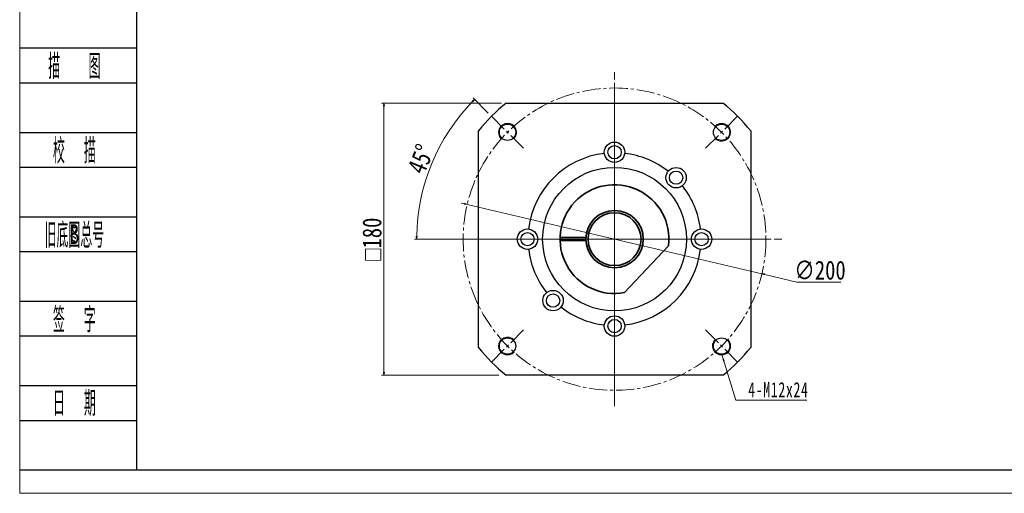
# Model space of a CAD drawing. Header units: millimetres. Extents: x -47 to 1256, y -34 to 883.
# Tile 1 of 8: x -41 to 610, y -34 to 279. Entities that reach past the tile are written whole.
import ezdxf
from ezdxf.enums import TextEntityAlignment as Align

# ---------------------------------------------------------------- set-up
doc = ezdxf.new("R2010")
doc.units = ezdxf.units.MM
doc.linetypes.add('点画线', pattern=[18, 12, -2, 2, -2])
doc.layers.add('2细线层', color=4, linetype='Continuous')
doc.layers.add('6文字层', color=3, linetype='Continuous')
for name, color, linetype, lineweight in [('中心线层', 1, '点画线', 18), ('图框_外框线', 7, 'Continuous', 18), ('尺寸线层', 3, 'Continuous', 18), ('粗实线层', 7, 'Continuous', 35), ('细实线层', 7, 'Continuous', 18)]:
    doc.layers.add(name, color=color, linetype=linetype, lineweight=lineweight)
doc.styles.add('PC_TEXTSTYLE', font='ISOCP.SHX', dxfattribs={"width": 0.707, "bigfont": 'GBCBIG.SHX'})
doc.styles.get("Standard").update_dxf_attribs({"font": 'SimSun.ttf'})
doc.styles.add('宋体', font='SimSun.ttf', dxfattribs={"width": 0.8})
doc.styles.add('标准', font='txt', dxfattribs={"width": 0.667})
doc.dimstyles.new('A水平标注$0', dxfattribs={"dimtxt": 3.5, "dimasz": 2, "dimexe": 1.5, "dimexo": 3, "dimgap": 1.1, "dimtad": 1, "dimtoh": 1, "dimdec": 4, "dimdsep": 46, "dimtxsty": '宋体', "dimblk": 'OPEN', "dimcen": 3, "dimclrd": 3, "dimclre": 3, "dimclrt": 6, "dimadec": 0, "dimazin": 0, "dimtm": 1e-09, "dimtfac": 1, "dimtdec": 4, "dimtix": 1, "dimtmove": 0, "dimatfit": 3, "dimldrblk": 'OPEN', "dimfxl": 0, "dimlwd": 13, "dimlwe": 13, "dimarcsym": 0})

# ---------------------------------------------------------------- blocks, each defined once
blk = doc.blocks.new('_Open')
at = {"color": 0, "linetype": 'ByBlock', "lineweight": -2}
for p, q in [((-1, 0.17), (0, 0)), ((-1, -0.17), (0, 0)), ((0, 0), (-1, 0))]:
    blk.add_line(p, q, dxfattribs=at)
blk = doc.blocks.new('*D29')
at = {"layer": 'Defpoints', "color": 0, "transparency": 16777216}
for p in [(280.5, 224.14), (199.69, 44.14), (278.68, 44.14)]:
    blk.add_point(p, dxfattribs=at)
at = {"layer": '尺寸线层', "color": 3, "lineweight": 13, "transparency": 16777216}
for p, q in [((277.5, 224.14), (198.19, 224.14)), ((199.69, 222.14), (199.69, 46.14)), ((275.68, 44.14), (198.19, 44.14))]:
    blk.add_line(p, q, dxfattribs=at)
at = {"layer": '尺寸线层', "color": 3, "lineweight": 13, "transparency": 16777216, "xscale": 2, "yscale": 2, "zscale": 2}
for p, rotation in [((199.69, 224.14), 90), ((199.69, 44.14), 270)]:
    blk.add_blockref('_Open', p, dxfattribs=dict(at, rotation=rotation))
at = {"layer": '尺寸线层', "color": 6, "transparency": 16777216, "insert": (191.88, 134.14), "char_height": 12.5, "attachment_point": 5, "rotation": 90, "style": '宋体'}
blk.add_mtext('{\\famgdt|b0|i0|c0|p0;o}{180}', dxfattribs=at)
blk = doc.blocks.new('*X5')
at = {"layer": '尺寸线层', "linetype": 'Continuous'}
blk.add_hatch(color=0, dxfattribs=at).paths.add_polyline_path([(-12.38, 30.25), (-10.53, 26.1), (-11.61, 25.78)], flags=0)
at = {"layer": '尺寸线层', "color": 0, "linetype": 'Continuous'}
blk.add_line((-12.38, 30.25), (-3.23, 0), dxfattribs=at)
at = {"layer": '尺寸线层', "color": 0}
for p, q in [((-3.23, 0), (0, 0)), ((0, 0), (43.64, 0)), ((0, 0), (0, 0))]:
    blk.add_line(p, q, dxfattribs=at)
at = {"layer": '尺寸线层', "color": 0, "insert": (5, 2), "char_height": 10, "width": 77.271, "attachment_point": 7, "line_spacing_factor": 1.15057, "style": '标准'}
blk.add_mtext('\\T1.1;4-M12x24', dxfattribs=at)
blk = doc.blocks.new('*D30')
at = {"layer": 'Defpoints', "color": 0, "transparency": 16777216}
for p in [(254.76, 157.06), (449.43, 111.22)]:
    blk.add_point(p, dxfattribs=at)
at = {"layer": '尺寸线层', "color": 3, "lineweight": 13, "transparency": 16777216}
for p, q in [((252.81, 157.52), (250.86, 157.98)), ((254.76, 157.06), (449.43, 111.22)), ((472.62, 105.77), (451.38, 110.77)), ((501.55, 105.77), (472.62, 105.77))]:
    blk.add_line(p, q, dxfattribs=at)
at = {"layer": '尺寸线层', "color": 3, "lineweight": 13, "transparency": 16777216, "xscale": 2, "yscale": 2, "zscale": 2}
for p, rotation in [((254.76, 157.06), 346.7506677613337), ((449.43, 111.22), 166.7506677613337)]:
    blk.add_blockref('_Open', p, dxfattribs=dict(at, rotation=rotation))
at = {"layer": '尺寸线层', "color": 6, "transparency": 16777216, "insert": (487.83, 113.52), "char_height": 12.5, "attachment_point": 5, "style": '宋体'}
blk.add_mtext('∅200', dxfattribs=at)
blk = doc.blocks.new('*D31')
at = {"layer": 'Defpoints', "color": 0, "transparency": 16777216}
for p in [(270.78, 215.46), (238.86, 199.52), (292.2, 194.04), (249.09, 134.14), (455.09, 134.14)]:
    blk.add_point(p, dxfattribs=at)
at = {"layer": '尺寸线层', "color": 3, "lineweight": 13, "transparency": 16777216}
for p, q in [((268.65, 217.58), (258.58, 227.66)), ((246.09, 134.14), (219.84, 134.14))]:
    blk.add_line(p, q, dxfattribs=at)
blk.add_arc((352.09, 134.14), 130.75, 135.87643, 179.12357, dxfattribs=at)
at = {"layer": '尺寸线层', "color": 3, "lineweight": 13, "transparency": 16777216, "xscale": 2, "yscale": 2, "zscale": 2}
for p, rotation in [((259.64, 226.6), 45.43821443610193), ((221.34, 134.14), 269.5617850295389)]:
    blk.add_blockref('_Open', p, dxfattribs=dict(at, rotation=rotation))
at = {"layer": '尺寸线层', "color": 6, "transparency": 16777216, "insert": (224.14, 187.15), "char_height": 12.5, "attachment_point": 5, "rotation": 67.5, "style": '宋体'}
blk.add_mtext('45°', dxfattribs=at)

msp = doc.modelspace()

# ---------------------------------------------------------------- linework, layer by layer
for points in [[(280.50418, 224.14371), (423.68239, 224.14371)], [(262.09328, 62.55461), (262.09328, 205.73281)], [(442.09328, 205.73281), (442.09328, 62.5546)], [(423.68239, 44.14371), (280.50418, 44.14371)]]:
    msp.add_lwpolyline(points)
for centre, radius in [((281.38261, 204.85439), 5.4), ((422.80396, 204.85439), 5.4), ((352.09328, 191.64371), 6.75), ((352.09328, 191.64371), 4.4), ((352.09328, 134.14371), 47.5), ((392.75192, 174.80235), 6.75), ((392.75192, 174.80235), 4.4), ((294.59328, 134.14371), 6.75), ((294.59328, 134.14371), 4.4), ((409.59328, 134.14371), 6.75), ((409.59328, 134.14371), 4.4), ((311.43464, 93.48507), 6.75), ((311.43464, 93.48507), 4.4), ((352.09328, 76.64371), 6.75), ((352.09328, 76.64371), 4.4), ((281.3826, 63.43303), 5.4), ((422.80396, 63.43303), 5.4)]:
    msp.add_circle(centre, radius)
for radius, start, end in [(115, 128.49994937, 141.50004956), (115, 38.49994937, 51.50004956), (57.15, 96.74140308, 173.25859692), (57.15, 51.74140308, 83.25859692), (57.15, 6.74140308, 38.25859692), (57.15, 186.74140308, 218.25859692), (57.15, 276.74140308, 353.25859692), (57.15, 231.74140308, 263.25859692), (115, 218.49994937, 231.50004956), (115, 308.49994937, 321.50004959)]:
    msp.add_arc((352.09328, 134.14371), radius, start, end)
at = {"layer": '2细线层'}
for p, q in [((-40.66343, 260.61749), (36.23428, 260.61749)), ((-40.66343, 237.62531), (36.23428, 237.62531)), ((-40.66343, 204.77933), (36.23428, 204.77933)), ((-40.66343, 181.78714), (36.23428, 181.78714)), ((-40.66343, 148.94117), (36.23428, 148.94117)), ((-40.66343, 125.94898), (36.23428, 125.94898)), ((-40.66343, 93.10301), (36.23428, 93.10301)), ((-40.66343, 70.11082), (36.23428, 70.11082)), ((-40.66343, 37.26484), (36.23428, 37.26484)), ((-40.66343, 14.27266), (36.23428, 14.27266)), ((-40.66343, -18.57332), (36.23428, -18.57332))]:
    msp.add_line(p, q, dxfattribs=at)
at = {"layer": '中心线层'}
for p, q in [((352.09328, 23.64371), (352.09328, 244.64371)), ((352.09328, 31.14371), (352.09328, 237.14371)), ((270.776, 215.46099), (292.2007, 194.0363)), ((433.41056, 215.46099), (411.98587, 194.03629)), ((241.59328, 134.14371), (462.59328, 134.14371)), ((249.09328, 134.14371), (455.09328, 134.14371)), ((270.776, 52.82643), (292.2007, 74.25112)), ((433.41056, 52.82643), (411.98587, 74.25112))]:
    msp.add_line(p, q, dxfattribs=at)
msp.add_circle((352.09328, 134.14371), 100, dxfattribs=at)
at = {"layer": '图框_外框线', "color": 3}
msp.add_lwpolyline([(-40.94422, -34.00902), (1255.65443, -34.00902), (1255.65443, 882.87146), (-40.94422, 882.87146)], close=True, dxfattribs=at)
at = {"layer": '图框_外框线', "color": 3, "lineweight": 25}
msp.add_lwpolyline([(36.23428, -18.57332), (1240.21873, -18.57332), (1240.21873, 867.43576), (36.23428, 867.43576)], close=True, dxfattribs=at)
at = {"layer": '粗实线层'}
for p, q in [((316.09328, 135.14371), (333.11962, 135.14371)), ((316.09328, 133.14371), (333.11962, 133.14371)), ((387.83167, 129.81157), (358.64516, 98.74494))]:
    msp.add_line(p, q, dxfattribs=at)
for radius in [19, 17.5]:
    msp.add_circle((352.09328, 134.14371), radius, dxfattribs=at)
msp.add_arc((352.09328, 134.14371), 36, 353.08843421, 280.48607126, dxfattribs=at)
at = {"layer": '细实线层'}
for centre, start, end in [((281.38261, 204.85439), 314.99999947, 226.71913079), ((422.80396, 204.85439), 224.99999947, 136.71913079), ((281.3826, 63.43303), 44.99999947, 316.71913079), ((422.80396, 63.43303), 134.99999947, 46.71913079)]:
    msp.add_arc(centre, 6, start, end, dxfattribs=at)

# ---------------------------------------------------------------- block references
at = {"layer": '尺寸线层'}
msp.add_blockref('*X5', (435.39581, 27.57123), dxfattribs=at)

# ---------------------------------------------------------------- texts
at = {"layer": '6文字层', "color": 3, "style": 'PC_TEXTSTYLE'}
for s, width, p in [('描   图', 0.6667, (-4.8232, 249.1214)), ('校  描', 0.667, (-4.8232, 193.28324)), ('旧底图总号', 0.667, (-4.8232, 137.44507)), ('签  字', 0.667, (-4.8232, 81.60691)), ('日  期', 0.667, (-4.80272, 26.09657))]:
    msp.add_text(s, height=16.422989, dxfattribs=dict(at, width=width)).set_placement(p, align=Align.MIDDLE)
at = {"layer": '6文字层', "width": 0.707}
msp.add_text('B', height=13.13839, dxfattribs=at).set_placement((-4.8232, 137.44507), align=Align.MIDDLE)

# ---------------------------------------------------------------- dimensions: what is measured, and where the dimension line sits
at = {"layer": '尺寸线层'}
dim = msp.add_linear_dim(base=(199.69359, 44.14371), p1=(280.50418, 224.14371), p2=(278.67846, 44.14371), angle=270, text='{\\famgdt|b0|i0|c0|p0;o}{<>}', dimstyle='A水平标注$0', override={"dimtxt": 12.5, "dimgap": 1.5, "dimtad": 1, "dimdec": 4, "dimlfac": 1, "dimpost": '<>', "dimblk": 'Open', "dimse1": 0, "dimse2": 0, "dimsd1": 0, "dimsd2": 0, "dimtofl": 1, "dimtvp": 0.1, "dimtfill": 0, "dimtfillclr": 256}, dxfattribs=at)
dim.commit()
dim.dimension.update_dxf_attribs({"geometry": '*D29', "text_midpoint": (199.69359, 134.14371), "dimtype": 160})
dim = msp.add_angular_dim_2l(base=(238.86099, 199.5184), line1=((249.09328, 134.14371), (455.09328, 134.14371)), line2=((270.776, 215.46099), (292.2007, 194.0363)), dimstyle='A水平标注$0', override={"dimtxt": 12.5, "dimgap": 1.5, "dimblk": 'Open', "dimtfill": 0, "dimtfillclr": 256}, dxfattribs=at)
dim.commit()
dim.dimension.update_dxf_attribs({"geometry": '*D31', "text_midpoint": (224.13654, 187.14513)})
dim = msp.add_diameter_dim_2p(p1=(254.75509, 157.06261), p2=(449.43148, 111.2248), dimstyle='A水平标注$0', override={"dimtxt": 12.5, "dimgap": 1.5, "dimblk": 'Open', "dimtfill": 0, "dimtfillclr": 256}, dxfattribs=at)
dim.commit()
dim.dimension.update_dxf_attribs({"geometry": '*D30', "text_midpoint": (472.61751, 105.7655), "dimtype": 163})

doc.saveas('drawing.dxf')
